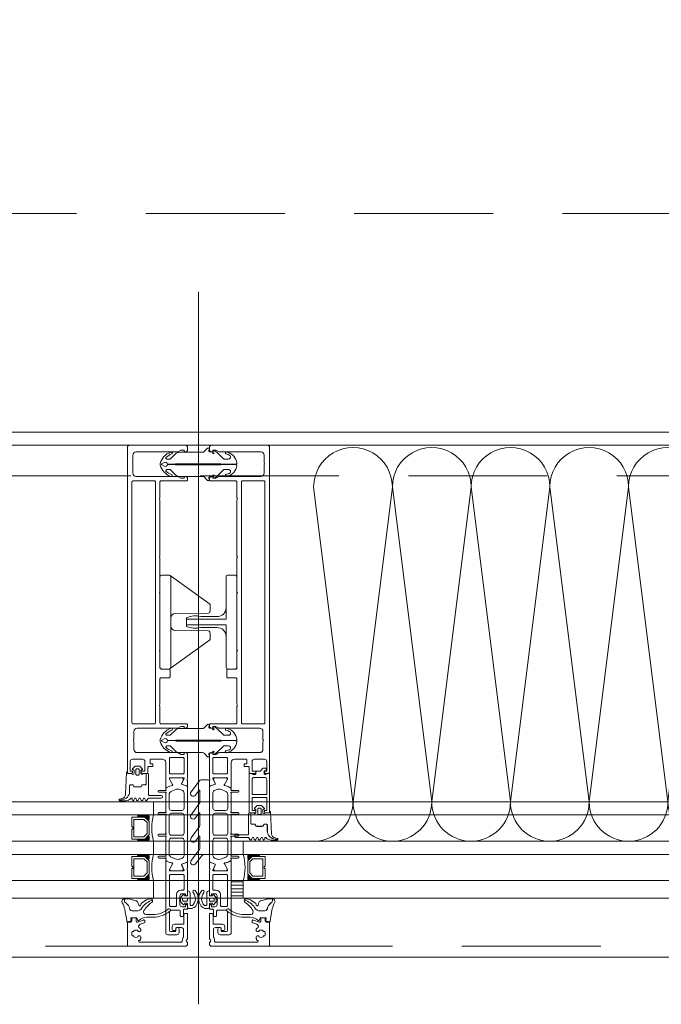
# Model space of a CAD drawing. Header units: millimetres. Extents: x 144573 to 336993, y 74252 to 247042.
# Tile 103 of 256: x 155505 to 155798, y 174594 to 175044. Entities that reach past the tile are written whole.
import ezdxf

# ---------------------------------------------------------------- set-up
doc = ezdxf.new("R2010")
doc.units = ezdxf.units.MM
doc.linetypes.add('ČÁRKOVANÁ', pattern=[19.05, 12.7, -6.35])
doc.layers.add('FASÁDA DETAILNÍ', color=255, linetype='Continuous', lineweight=0)

# ---------------------------------------------------------------- blocks, each defined once
blk = doc.blocks.new('284336')
for points in [[(-0.7, -9.6), (-10, -9.6, 0.414511), (-10.51, -10.11), (-10.51, -15.51, -1), (-11.69, -15.51), (-11.69, -9.6), (-12.69, -8.95, -0.668884), (-12.6, -8.23), (-11.99, -8.01, 0.766384), (-11.99, -7.21), (-12.6, -6.99, -0.76831), (-12.6, -6.23), (-11.99, -6.01, 0.766384), (-11.99, -5.21), (-12.6, -4.99, -0.76831), (-12.6, -4.23), (-11.99, -4.01, 0.766384), (-11.99, -3.21), (-12.6, -2.99, -0.877523), (-12.5, -2.22), (-12.1, -2.22, 0.698129), (-11.83, -1.5, -0.220231), (-12.89, 0.78), (-12.89, 3.45, -0.157143), (-12.82, 3.68), (-12.69, 3.42, -0.067482), (-12.48, 2.53, 0.393136), (-8.66, -1.02), (-6.1, -1.02, -0.414214), (-5.61, -1.51), (-5.61, -2.22, -0.267949), (-5.85, -2.65), (-6.35, -2.93, 0.267949), (-6.61, -3.38), (-6.61, -5.84, 0.267949), (-6.35, -6.29), (-5.85, -6.57, -0.267949), (-5.61, -7), (-5.61, -8.11, 0.414215), (-5.1, -8.62), (-0.41, -8.62), (-0.41, -9.31, -0.414212), (-0.7, -9.6)], [(-0.41, 0), (-0.41, -2, 0.990243), (-0.4, -3.02), (0.9, -3.02, 0.414214), (1.21, -2.71), (1.21, -2.61, -0.668123), (1.71, -2.4), (2.75, -3.45, -0.199004), (2.89, -3.79), (2.89, -5.43, -0.199038), (2.75, -5.77), (1.71, -6.82, -0.668191), (1.21, -6.61), (1.21, -6.51, 0.414214), (0.9, -6.2), (-0.4, -6.2, 0.990269), (-0.41, -7.22), (-0.41, -8.6), (-5.1, -8.6, -0.414215), (-5.59, -8.11), (-5.59, -7, 0.267949), (-5.84, -6.56), (-6.34, -6.27, -0.267949), (-6.59, -5.84), (-6.59, -3.38, -0.267949), (-6.34, -2.95), (-5.84, -2.66, 0.267949), (-5.59, -2.22), (-5.59, -1.51, 0.414214), (-6.1, -1), (-8.66, -1, -0.393156), (-12.46, 2.53, 0.067572), (-12.67, 3.43), (-12.8, 3.7, -0.637545), (-12.12, 3.53), (-11.92, 2.53, 0.344315), (-10.06, 0.91), (0, 0.38, -0.406913), (0.39, 0), (-0.41, 0)], [(1.7, -4.31, 0.414235), (1.2, -3.81), (-0.7, -3.81, 0.414214), (-1.2, -4.31), (-1.2, -4.91, 0.414214), (-0.7, -5.41), (1.2, -5.41, 0.414235), (1.7, -4.91), (1.7, -4.31)]]:
    blk.add_lwpolyline(points, format="xyb", close=True)
blk = doc.blocks.new('nesystémový nástavec 18')
for p, q in [((-17.5, 9.3), (-15.36, 9.3)), ((-15.36, 9.3), (0, 9.3)), ((0, 9.3), (0, 7.8)), ((-18, 6.8), (-18, 8.8)), ((-17, 6.3), (-17.5, 6.3)), ((-11, 8), (-17, 8)), ((-17, 8), (-17, 6.3)), ((-11, 1.3), (-11, 8)), ((-2.8, 8), (-9.7, 8)), ((-9.7, 1.3), (-9.7, 8)), ((-1.8, 2.3), (-1.8, 7)), ((-0.5, 7.3), (-0.5, 6.8)), ((0, 6.3), (0.55, 6.3)), ((0.55, 6.3), (0.95, 5.9)), ((0.95, 5.9), (0.95, 4.8)), ((0.95, 4.8), (0.95, 4.14)), ((-18, 0.5), (-18, 1.8)), ((-17.5, 2.3), (-17, 2.3)), ((-1.8, 0), (-17.5, 0)), ((-17, 2.3), (-17, 1.3)), ((-17, 1.3), (-11, 1.3)), ((-9.7, 1.3), (-2.8, 1.3)), ((0, 0), (-1.8, 0)), ((-0.4, 2.23), (-0.5, 2.04)), ((-0.5, 2.04), (-0.5, 2)), ((1.2, 2.44), (0, 2.44)), ((0, 1.5), (0, 0)), ((0.95, 4.14), (1.2, 4.14)), ((1.2, 1.85), (1.2, 2.44)), ((1.4, 3.94), (1.4, 3.84)), ((1.6, 3.64), (1.6, 3.64)), ((1.8, 1.37), (1.7, 1.35)), ((2.25, 1.63), (1.8, 1.37)), ((2.4, 2.84), (2.4, 1.89))]:
    blk.add_line(p, q)
for centre, radius, start, end in [((-17.5, 8.8), 0.5, 90, 180), ((-15.36, 9.8), 0.5, 270, 270.084), ((-17.5, 6.8), 0.5, 180.0012, 269.9988), ((-2.8, 7), 1, 0, 90), ((0, 7.3), 0.5, 89.9955, 180.0071), ((0, 6.8), 0.5, 179.9949, 270.006), ((0.75, 4.8), 0.2, 359.9656, 0.0344), ((-17.5, 1.8), 0.5, 89.999, 180.0002), ((-17.5, 0.5), 0.5, 180, 270), ((-2.8, 2.3), 1, 270, 0), ((0, 2), 0.5, 179.9716, 270.0327), ((0, 1.94), 0.5, 89.9975, 144.0007), ((1.2, 3.94), 0.2, 359.9707, 90.0249), ((1.7, 1.85), 0.5, 179.9991, 270), ((1.6, 3.84), 0.2, 179.9737, 270.035), ((1.6, 2.84), 0.8, 0.0065, 89.9919), ((2.1, 1.89), 0.3, 299.9815, 0.0183)]:
    blk.add_arc(centre, radius, start, end)
blk = doc.blocks.new('433270')
blk.add_lwpolyline([(1, 0, 0.414364), (0, -1), (0, -1.4, 0.255924), (0.23, -1.83, -0.547723), (0.23, -3.17, 0.255924), (0, -3.6), (0, -14.6, 0.414214), (0.3, -14.9), (1.2, -14.9, 0.414214), (1.7, -14.4), (1.7, -10.3, -0.414214), (2, -10), (6, -10, 0.414248), (7, -9), (7, -7.7, 0.414179), (6.5, -7.2), (5.7, -7.2, 0.414232), (5.4, -7.5), (5.4, -8.2, -0.414198), (5.1, -8.5), (2.8, -8.5, -0.414204), (1.8, -7.5), (1.8, -4.49, -0.147432), (1.97, -3.94, 0.147461), (2.4, -2.5), (2.4, -2.3, -0.414214), (2.9, -1.8), (21.87, -1.8, -0.668178), (22.22, -2.65), (22.16, -2.72, 1), (21.59, -3.29), (21.52, -3.35, 0.198912), (21.38, -3.71), (21.38, -4.05, 0.414214), (22.08, -4.75), (22.38, -4.75, 0.576988), (22.64, -4.3, -0.311246), (24.56, -4.3, 0.576988), (24.82, -4.75), (25.3, -4.75, -0.260065), (25.3, -6.65), (24.82, -6.65, 0.576988), (24.56, -7.1, -0.311246), (22.64, -7.1, 0.576988), (22.38, -6.65), (22.08, -6.65, 0.414214), (21.38, -7.35), (21.38, -7.61, 0.267949), (21.63, -8.04), (21.89, -8.2, -0.637047), (21.73, -10), (19.83, -10.7, 0.315299), (19.5, -11.17), (19.5, -11.49, 0.520567), (20.17, -11.96), (22.83, -10.99, -0.520567), (23.5, -11.46), (23.5, -12.5, 0.414062), (24, -13), (25, -13, 0.414186), (25.5, -12.5), (25.5, -11.5, -0.414182), (26, -11), (27, -11, 0.414214), (27.5, -10.5), (27.5, -0.5, 0.414214), (27, 0), (1, 0)], format="xyb", close=True)
blk = doc.blocks.new('284325')
for points in [[(0.84, -5.23, -0.560316), (0.94, -4.73), (1.94, -4.36, 0.3153), (2.14, -4.08), (2.14, -1.89, 0.451558), (1.8, -1.59), (0.9, -1.7, -0.399586), (0.57, -1.46), (0.3, -0.07, -0.415977), (0.53, 0.29, 0.024107), (6.15, 1.24, 0.076636), (8.99, 2.34, -0.577615), (10.79, 1.3), (10.02, 1.37, 0.283171), (9.08, 0.9, -0.168429), (7.07, -0.74), (5.9, -1.16, 0.315302), (5.24, -2.1), (5.24, -4.21, 0.269719), (6.76, -6.82, -0.194797), (10.18, -11.53, -0.342663), (9.17, -11.17, 0.119207), (5.43, -7.59, 0.578571), (3.63, -8.62), (3.63, -11.77, 0.176415), (6.16, -18.72, -1), (5.24, -19.49, -0.176415), (2.43, -11.77), (2.43, -8.89, 0.208286), (0.84, -5.23)], [(8.95, -6.65), (10.32, -8.78, -0.134555), (10.79, -10.63, -0.339795), (10.19, -11.53, 0.194788), (6.76, -6.81, -0.269736), (5.25, -4.21), (5.25, -2.1, -0.315302), (5.9, -1.17), (7.07, -0.74, 0.168429), (9.09, 0.89, -0.283167), (10.01, 1.36), (10.79, 1.29), (10.79, -0.74, -0.070852), (10.71, -1.3), (9.95, -3.93, -0.241839), (9.08, -4.83), (7.93, -5.22, 0.836024), (8.08, -6.19), (8.11, -6.19, -0.255349), (8.95, -6.65)]]:
    blk.add_lwpolyline(points, format="xyb", close=True)
blk = doc.blocks.new('*U1335')
for points in [[(0, 0, 0.414243), (0.1, 0.1), (0, 0.9, -1.0001), (0.2, 0.9), (0.1, 0.1, 0.414228), (0.2, 0, 0.414228)], [(0.2, 0, 0.414243), (0.3, 0.1), (0.2, 0.9, -1.0001), (0.4, 0.9), (0.3, 0.1, 0.414228), (0.4, 0, 0.414228)], [(0.4, 0, 0.414243), (0.5, 0.1), (0.4, 0.9, -1.0001), (0.6, 0.9), (0.5, 0.1, 0.414228), (0.6, 0, 0.414228)], [(0.6, 0, 0.414243), (0.7, 0.1), (0.6, 0.9, -1.0001), (0.8, 0.9), (0.7, 0.1, 0.414228), (0.8, 0, 0.414228)], [(0.8, 0, 0.414243), (0.9, 0.1), (0.8, 0.9, -1.0001), (1, 0.9), (0.9, 0.1, 0.414228), (1, 0, 0.414228)], [(1, 0, 0.414243), (1.1, 0.1), (1, 0.9, -1.0001), (1.2, 0.9), (1.1, 0.1, 0.414228), (1.2, 0, 0.414228)], [(1.2, 0, 0.414243), (1.3, 0.1), (1.2, 0.9, -1.0001), (1.4, 0.9), (1.3, 0.1, 0.414228), (1.4, 0, 0.414228)], [(1.4, 0, 0.414243), (1.5, 0.1), (1.4, 0.9, -1.0001), (1.6, 0.9), (1.5, 0.1, 0.414228), (1.6, 0, 0.414228)], [(1.6, 0, 0.414243), (1.7, 0.1), (1.6, 0.9, -1.0001), (1.8, 0.9), (1.7, 0.1, 0.414228), (1.8, 0, 0.414228)], [(1.8, 0, 0.414243), (1.9, 0.1), (1.8001, 0.9, -1.0001), (2, 0.9), (1.9001, 0.1, 0.414228), (2, 0, 0.414228)]]:
    blk.add_lwpolyline(points, format="xyb")
blk = doc.blocks.new('244748_a')
blk.add_lwpolyline([(8.32, -1.69, 0.082248), (6.34, -0.9, -1.09695), (6.94, -0.1, -0.315353), (11.26, -5.15, -0.480529), (10.87, -5.64), (4.27, -5.64), (4.08, -5.45), (-16.53, -5.45), (-16.72, -5.64), (-20.43, -5.64, 0.574019), (-21.93, -4.78), (-22.99, -5.4, 0.524827), (-22.99, -5.9), (-21.93, -6.52, 0.574021), (-20.43, -5.66), (-16.72, -5.66), (-16.53, -5.85), (4.08, -5.85), (4.27, -5.66), (10.87, -5.66, -0.480529), (11.26, -6.15, -0.326229), (6.88, -11.09, -1.09695), (6.28, -10.3, 0.081457), (8.32, -9.61, 0.599203), (7.48, -8.05), (5.52, -8.05, 0.198965), (5.17, -8.2), (2.22, -11.15), (0.93, -12.01, -0.738038), (0.51, -11.62), (0.87, -11, 1), (0.35, -10.7), (0, -11.3), (-0.98, -11.3, 0.619205), (-1.45, -12.06), (-1.28, -12.43, -0.808139), (-2.04, -13.04), (-3.63, -11.44, 0.198906), (-4.34, -11.15), (-14.99, -11.15, -0.198936), (-16.76, -10.42), (-18.98, -8.2, 0.198942), (-19.33, -8.05), (-20.67, -8.05, 0.500217), (-21.09, -8.73, 0.122037), (-18.5, -10.27, -1.093735), (-19.1, -11.07, -0.240768), (-23.7, -6.07, -0.106226), (-23.7, -5.23, -0.256232), (-19, -0.13, -1.093735), (-18.4, -0.92, 0.116856), (-21.09, -2.57, 0.500217), (-20.67, -3.25), (-19.33, -3.25, 0.198942), (-18.98, -3.1), (-16.75, -0.88, -0.198936), (-14.99, -0.15), (-4.34, -0.15, 0.198907), (-3.63, 0.14), (-2.04, 1.74, -0.808139), (-1.28, 1.13), (-1.45, 0.76, 0.619205), (-0.98, 0), (0, 0), (0.35, -0.6, 1), (0.87, -0.3), (0.51, 0.32, -0.738038), (0.93, 0.71), (2.22, -0.15), (5.17, -3.1, 0.198965), (5.52, -3.25), (7.48, -3.25, 0.599203)], format="xyb", close=True)
blk = doc.blocks.new('236134_0100_s_v')
for points in [[(22.8, -23), (22.8, -5), (42, -5, 0.414214), (43, -4), (43, -1, 0.414214), (42, 0), (1, 0, 0.414214), (0, -1), (0, -4, 0.414214), (1, -5), (20.2, -5), (20.2, -23)], [(15, -5, -0.414214), (19, -9), (19, -16.57, 0.165764), (19.53, -23), (23.47, -23, 0.165764), (24, -16.57), (24, -9, -0.414214), (28, -5)]]:
    blk.add_lwpolyline(points, format="xyb")
blk = doc.blocks.new('236134_0200_s_v')
for points in [[(19.58, 5, -0.41166), (17.58, 6.98), (17.45, 22.25, 0.344217), (17.07, 22.73), (16, 23), (14, 23, 0.240828), (13.19, 22.59), (0.19, 4.59)], [(23.42, 5, 0.41166), (25.42, 6.98), (25.55, 22.25, -0.344217), (25.93, 22.73), (27, 23), (29, 23, -0.240828), (29.81, 22.59), (42.81, 4.59)]]:
    blk.add_lwpolyline(points, format="xyb")
blk.add_lwpolyline([(42, 5), (1, 5, 0.414214), (0, 4), (0, 1, 0.414214), (1, 0), (42, 0, 0.414214), (43, 1), (43, 4, 0.414214)], format="xyb", close=True)
blk = doc.blocks.new('288126')
for points in [[(-16.5, 0), (16.5, 0)], [(-21.36, -6.34), (-17.8, -3.69)], [(-14.71, -4.5), (-19.87, -8.34)], [(-17, -2.08), (-17, -0.5)], [(-8.83, -4.3), (-14.11, -4.3)], [(-4.31, -4.5), (-9.47, -8.34)], [(1.81, -4.3), (-3.71, -4.3)], [(6.33, -4.5), (1.14, -8.37)], [(12.21, -4.3), (6.93, -4.3)], [(17, -0.5), (17, -3.8)], [(-10.96, -6.34), (-8.71, -4.66)], [(-0.35, -6.36), (1.93, -4.66)], [(10.05, -6.36), (12.33, -4.66)], [(16.6, -4.6), (11.54, -8.37)]]:
    blk.add_lwpolyline(points)
for centre, radius, start, end in [((16.5, -0.5), 0.5, 0, 90), ((-16.5, -0.5), 0.5, 90, 180), ((16, -3.8), 1, 306.7059, 0), ((-20.61, -7.34), 1.25, 126.7059, 306.7059), ((-10.21, -7.34), 1.25, 126.7059, 306.7059), ((0.4, -7.37), 1.25, 126.7059, 306.7059), ((10.8, -7.37), 1.25, 126.7059, 306.7059)]:
    blk.add_arc(centre, radius, start, end)
at = {"extrusion": (0, 0, -1)}
for centre, radius, start, end in [((19, -2.08), 2, 180, 233.2941), ((14.11, -5.3), 1, 53.2941, 90), ((8.83, -4.5), 0.2, 90, 233.2941), ((3.71, -5.3), 1, 53.2941, 90), ((-1.81, -4.5), 0.2, 90, 233.2941), ((-6.93, -5.3), 1, 53.2941, 90), ((-12.21, -4.5), 0.2, 90, 233.2941)]:
    blk.add_arc(centre, radius, start, end, dxfattribs=at)
blk = doc.blocks.new('246426')
for points in [[(-1.84, 0.64), (-2.86, -0.38, 0.198926), (-3.15, -1.09), (-3.15, -2.31, 0.198926), (-2.86, -3.02), (-1.84, -4.04, 0.637051), (-1.5, -3.92), (-1.45, -3.4), (-0.3, -3.4, -0.41484), (0, -3.7), (0, -5.19, 0.414232), (0.5, -5.69), (2.14, -5.69, 0.071862), (2.2, -5.68, 0.157876), (3.73, -4.64, 0.360336), (3.48, 2.39, 0.964062), (2.54, 1.48, -0.403385), (2.25, -4.34, -0.190964), (2.11, -4.39), (1.7, -4.39, -0.414214), (1.2, -3.89), (1.2, 1.31, 0.414201), (0.2, 2.31), (0, 2.31), (0, 0.3, -0.414214), (-0.3, 0), (-1.45, 0), (-1.5, 0.52, 0.637051), (-1.84, 0.64)], [(-2.25, -1.4, -0.414214), (-1.85, -1), (-0.4, -1, -0.414214), (0, -1.4), (0, -2, -0.414214), (-0.4, -2.4), (-1.85, -2.4, -0.414214), (-2.25, -2), (-2.25, -1.4)]]:
    blk.add_lwpolyline(points, format="xyb", close=True)

msp = doc.modelspace()

# ---------------------------------------------------------------- hatches: boundary and pattern name
at = {"layer": 'FASÁDA DETAILNÍ'}
h = msp.add_hatch(dxfattribs=at)
h.set_pattern_fill('ANSI31', color=256, scale=0.5, angle=495)
h.set_pattern_definition([(180, (145287.0589, 130529.9017), (-7e-16, -1.5875), [])])
h.paths.add_polyline_path([(155601.48, 174650.259), (155606.98, 174650.259), (155606.98, 174642.259), (155601.48, 174642.259)])

# ---------------------------------------------------------------- linework, layer by layer
for p, q in [((155586.48, 174919.383), (155586.48, 174593.691)), ((156604.98, 174849.259), (153967.98, 174849.259)), ((158151.479, 174686.259), (152900.48, 174686.259)), ((155553.98, 174686.259), (154983.48, 174686.259)), ((155565.98, 174680.259), (155565.98, 174686.259)), ((152900.48, 174680.259), (158164.518, 174680.259)), ((154983.48, 174680.259), (155553.98, 174680.259)), ((158164.518, 174668.259), (152900.48, 174668.259)), ((157106.98, 174668.259), (154983.48, 174668.259)), ((155565.98, 174662.259), (155565.98, 174668.259)), ((156015.98, 174668.259), (155606.98, 174668.259)), ((155606.98, 174668.259), (155606.98, 174662.259)), ((152900.48, 174662.259), (158164.518, 174662.259)), ((154983.48, 174662.259), (157106.98, 174662.259)), ((155606.98, 174662.259), (156015.98, 174662.259)), ((158164.518, 174650.259), (152900.48, 174650.259)), ((157106.98, 174650.259), (154983.48, 174650.259)), ((155565.98, 174642.259), (155565.98, 174650.259)), ((156015.98, 174650.259), (155606.98, 174650.259)), ((155606.98, 174650.259), (155606.98, 174642.259)), ((152900.48, 174642.259), (158151.48, 174642.259)), ((154983.48, 174642.259), (157106.98, 174642.259)), ((155606.98, 174642.259), (156015.98, 174642.259))]:
    msp.add_line(p, q, dxfattribs=at)
for points in [[(173301.48, 174615.259), (146721.48, 174615.259), (146721.48, 198295.259), (173301.48, 198295.259)], [(173061.48, 174855.259), (146961.48, 174855.259), (146961.48, 198055.259), (173061.48, 198055.259)], [(155555.98, 174679.259), (155561.98, 174679.259), (155563.98, 174677.259), (155563.98, 174671.259), (155561.98, 174669.259), (155555.98, 174669.259), (155555.98, 174673.759), (155556.48, 174673.759), (155556.48, 174674.759), (155555.98, 174674.759)], [(155556.98, 174670.259), (155556.98, 174678.259), (155561.566, 174678.259), (155562.98, 174676.844), (155562.98, 174671.811), (155561.566, 174670.259)], [(155555.98, 174661.259), (155561.98, 174661.259), (155563.98, 174659.259), (155563.98, 174653.259), (155561.98, 174651.259), (155555.98, 174651.259), (155555.98, 174655.759), (155556.48, 174655.759), (155556.48, 174656.759), (155555.98, 174656.759)], [(155556.98, 174652.259), (155556.98, 174660.259), (155561.566, 174660.259), (155562.98, 174658.844), (155562.98, 174653.811), (155561.566, 174652.259)], [(155616.98, 174661.259), (155610.98, 174661.259), (155608.98, 174659.259), (155608.98, 174653.259), (155610.98, 174651.259), (155616.98, 174651.259), (155616.98, 174655.759), (155616.48, 174655.759), (155616.48, 174656.759), (155616.98, 174656.759)], [(155615.98, 174652.259), (155615.98, 174660.259), (155611.394, 174660.259), (155609.98, 174658.844), (155609.98, 174653.811), (155611.394, 174652.259)], [(155601.48, 174642.259), (155606.98, 174642.259), (155606.98, 174650.259), (155601.48, 174650.259)]]:
    msp.add_lwpolyline(points, close=True, dxfattribs=at)
at = {"layer": 'FASÁDA DETAILNÍ', "linetype": 'ČÁRKOVANÁ', "ltscale": 5}
for points in [[(173296.48, 174620.259), (146726.48, 174620.259), (146726.48, 198290.259), (173296.48, 198290.259)], [(173081.48, 174835.259), (146941.48, 174835.259), (146941.48, 198075.259), (173081.48, 198075.259)], [(172961.48, 174955.259), (147061.48, 174955.259), (147061.48, 197955.259), (172961.48, 197955.259)]]:
    msp.add_lwpolyline(points, close=True, dxfattribs=at)
at = {"layer": 'FASÁDA DETAILNÍ'}
for points in [[(155553.98, 174848.259), (155553.98, 174699.759, 0.4142136), (155554.48, 174699.259), (155555.78, 174699.259, 0.4142197), (155556.28, 174699.759), (155556.28, 174700.259), (155555.28, 174700.259), (155555.28, 174704.759, -0.4142136), (155556.28, 174705.759), (155560.98, 174705.759, -0.4142136), (155561.98, 174704.759), (155561.98, 174700.259), (155560.28, 174700.259), (155560.28, 174699.759, 0.4142012), (155560.78, 174699.259), (155562.78, 174699.259, 0.4142136), (155563.28, 174699.759), (155563.28, 174701.902, -0.4142136), (155563.78, 174702.402), (155565.58, 174702.402), (155565.58, 174703.653), (155564.38, 174703.653), (155564.38, 174705.459, -0.4142136), (155564.68, 174705.759), (155569.979, 174705.759, -0.4141667), (155571.479, 174704.259), (155571.48, 174697.261), (155571.48, 174693.161, 0.5773503), (155572.08, 174692.814), (155572.943, 174693.313), (155574.435, 174693.741, 0.4887011), (155574.612, 174694.18), (155573.18, 174696.645), (155573.18, 174697.066, -0.4325656), (155573.38, 174697.261), (155579.685, 174697.261, -0.5483974), (155579.87, 174696.979), (155578.802, 174694.596, 0.4253361), (155578.91, 174694.328), (155580.933, 174693.512, 0.5315629), (155581.482, 174693.883), (155581.482, 174695.947, 0.2313061), (155581.367, 174696.184, -0.3061853), (155581.263, 174696.503), (155581.48, 174697.261), (155581.48, 174707.764, 0.4142136), (155580.48, 174708.764), (155579.98, 174708.764), (155579.98, 174707.964), (155578.48, 174707.964), (155577.336, 174708.625, 0.1316504), (155576.836, 174708.759), (155558.472, 174708.759, -0.4142136), (155556.972, 174710.259), (155556.972, 174713.759, -0.3999851), (155556.972, 174714.759), (155556.972, 174718.459, -0.4142136), (155558.472, 174719.959), (155576.836, 174719.959, 0.1316504), (155577.336, 174720.093), (155578.48, 174720.753), (155579.98, 174720.753), (155579.98, 174719.953), (155580.48, 174719.953, 0.4142136), (155581.48, 174720.953), (155581.48, 174721.459, 0.4142136), (155580.98, 174721.959), (155569.38, 174721.959, -0.4142136), (155568.88, 174722.459), (155568.88, 174729.859, -0.3999851), (155568.88, 174730.859), (155568.88, 174742.459, -0.4142136), (155569.38, 174742.959), (155572.98, 174742.959, 0.4142136), (155573.48, 174743.459), (155573.48, 174746.459, 0.4142136), (155572.98, 174746.959), (155569.38, 174746.959, -0.4142136), (155568.88, 174747.459), (155568.88, 174754.759, -0.38324), (155568.88, 174755.759), (155568.88, 174781.259, -0.38324), (155568.88, 174782.259), (155568.88, 174797.759, -0.38324), (155568.88, 174798.759), (155568.88, 174824.259, -0.38324), (155568.88, 174825.259), (155568.88, 174832.559, -0.4142136), (155569.38, 174833.059), (155580.98, 174833.059, 0.4142136), (155581.48, 174833.559), (155581.48, 174834.059, 0.4142136), (155580.48, 174835.059), (155579.98, 174835.059), (155579.98, 174834.259), (155578.48, 174834.259), (155577.326, 174834.925, 0.1169365), (155576.826, 174835.059), (155557.972, 174835.059, -0.4142315), (155556.472, 174836.559), (155556.472, 174840.269, -0.3999851), (155556.472, 174841.269), (155556.472, 174844.759, -0.4142315), (155557.972, 174846.259), (155576.826, 174846.259, 0.1169365), (155577.326, 174846.393), (155578.48, 174847.059), (155579.98, 174847.059), (155579.98, 174846.259), (155580.48, 174846.259, 0.4142136), (155581.48, 174847.259), (155581.48, 174848.259, 0.4142136), (155580.48, 174849.259), (155554.98, 174849.259, 0.4142135), (155553.98, 174848.259)], [(155618.98, 174848.259), (155618.98, 174699.759, -0.4142136), (155618.48, 174699.259), (155617.18, 174699.259, -0.4142197), (155616.68, 174699.759), (155616.68, 174700.259), (155617.68, 174700.259), (155617.68, 174704.759, 0.4142136), (155616.68, 174705.759), (155611.98, 174705.759, 0.4142136), (155610.98, 174704.759), (155610.98, 174700.259), (155612.68, 174700.259), (155612.68, 174699.759, -0.4142012), (155612.18, 174699.259), (155610.18, 174699.259, -0.4142136), (155609.68, 174699.759), (155609.68, 174701.902, 0.4142136), (155609.18, 174702.402), (155607.38, 174702.402), (155607.38, 174703.653), (155608.58, 174703.653), (155608.58, 174705.459, 0.4142136), (155608.28, 174705.759), (155602.981, 174705.759, 0.4141667), (155601.481, 174704.259), (155601.48, 174697.261), (155601.48, 174693.161, -0.5773503), (155600.88, 174692.814), (155600.017, 174693.313), (155598.525, 174693.741, -0.4887011), (155598.348, 174694.18), (155599.78, 174696.645), (155599.78, 174697.066, 0.4325656), (155599.58, 174697.261), (155593.275, 174697.261, 0.5483974), (155593.09, 174696.979), (155594.158, 174694.596, -0.4253361), (155594.05, 174694.328), (155592.027, 174693.512, -0.5315629), (155591.478, 174693.883), (155591.478, 174695.947, -0.2313061), (155591.593, 174696.184, 0.3061853), (155591.697, 174696.503), (155591.48, 174697.261), (155591.48, 174707.764, -0.4142136), (155592.48, 174708.764), (155592.98, 174708.764), (155592.98, 174707.964), (155594.48, 174707.964), (155595.624, 174708.625, -0.1316504), (155596.124, 174708.759), (155614.488, 174708.759, 0.4142136), (155615.988, 174710.259), (155615.988, 174713.759, 0.3999851), (155615.988, 174714.759), (155615.988, 174718.459, 0.4142136), (155614.488, 174719.959), (155596.124, 174719.959, -0.1316504), (155595.624, 174720.093), (155594.48, 174720.753), (155592.98, 174720.753), (155592.98, 174719.953), (155592.48, 174719.953, -0.4142136), (155591.48, 174720.953), (155591.48, 174721.459, -0.4142136), (155591.98, 174721.959), (155603.58, 174721.959, 0.4142136), (155604.08, 174722.459), (155604.08, 174729.859, 0.3999851), (155604.08, 174730.859), (155604.08, 174742.459, 0.4142136), (155603.58, 174742.959), (155599.98, 174742.959, -0.4142136), (155599.48, 174743.459), (155599.48, 174746.459, -0.4142136), (155599.98, 174746.959), (155603.58, 174746.959, 0.4142136), (155604.08, 174747.459), (155604.08, 174754.759, 0.38324), (155604.08, 174755.759), (155604.08, 174781.259, 0.38324), (155604.08, 174782.259), (155604.08, 174797.759, 0.38324), (155604.08, 174798.759), (155604.08, 174824.259, 0.38324), (155604.08, 174825.259), (155604.08, 174832.559, 0.4142136), (155603.58, 174833.059), (155591.98, 174833.059, -0.4142136), (155591.48, 174833.559), (155591.48, 174834.059, -0.4142136), (155592.48, 174835.059), (155592.98, 174835.059), (155592.98, 174834.259), (155594.48, 174834.259), (155595.634, 174834.925, -0.1169365), (155596.134, 174835.059), (155614.988, 174835.059, 0.4142315), (155616.488, 174836.559), (155616.488, 174840.269, 0.3999851), (155616.488, 174841.269), (155616.488, 174844.759, 0.4142315), (155614.988, 174846.259), (155596.134, 174846.259, -0.1169365), (155595.634, 174846.393), (155594.48, 174847.059), (155592.98, 174847.059), (155592.98, 174846.259), (155592.48, 174846.259, -0.4142136), (155591.48, 174847.259), (155591.48, 174848.259, -0.4142136), (155592.48, 174849.259), (155617.98, 174849.259, -0.4142135), (155618.98, 174848.259)], [(155556.08, 174722.459), (155556.08, 174832.559, -0.4142136), (155556.58, 174833.059), (155566.28, 174833.059, -0.4142136), (155566.78, 174832.559), (155566.78, 174722.459, -0.4142136), (155566.28, 174721.959), (155556.58, 174721.959, -0.4142136), (155556.08, 174722.459)], [(155616.88, 174722.459), (155616.88, 174832.559, 0.4142136), (155616.38, 174833.059), (155606.68, 174833.059, 0.4142136), (155606.18, 174832.559), (155606.18, 174722.459, 0.4142136), (155606.68, 174721.959), (155616.38, 174721.959, 0.4142136), (155616.88, 174722.459)], [(155579.38, 174706.559, -0.4142136), (155579.88, 174706.059), (155579.88, 174699.559, -0.4142136), (155579.38, 174699.059), (155573.68, 174699.059, -0.4142136), (155573.18, 174699.559), (155573.18, 174706.059, -0.4142136), (155573.68, 174706.559), (155579.38, 174706.559)], [(155593.58, 174706.559, 0.4142136), (155593.08, 174706.059), (155593.08, 174699.559, 0.4142136), (155593.58, 174699.059), (155599.28, 174699.059, 0.4142136), (155599.78, 174699.559), (155599.78, 174706.059, 0.4142136), (155599.28, 174706.559), (155593.58, 174706.559)], [(155581.48, 174692.92), (155581.481, 174681.009), (155581.48, 174659.098, -0.3058367), (155581.167, 174658.634), (155578.88, 174657.711, 0.4253361), (155578.772, 174657.444), (155579.489, 174655.825, -0.5437525), (155578.804, 174654.769), (155573.9, 174654.769, -0.5781822), (155573.381, 174655.67), (155574.642, 174657.862, 0.4885049), (155574.466, 174658.301), (155572.951, 174658.735), (155571.63, 174659.498, -0.2824777), (155571.481, 174659.774), (155571.481, 174660.219, 1.4470094), (155571.349, 174660.569), (155568.381, 174660.569, -1), (155568.381, 174661.369), (155571.349, 174661.369, 1.4470094), (155571.481, 174661.719), (155571.481, 174670.259, 1.4470094), (155571.349, 174670.609), (155568.381, 174670.609, -1), (155568.381, 174671.409), (155571.349, 174671.409, 1.4470094), (155571.481, 174671.759), (155571.481, 174680.259, 1.4470094), (155571.349, 174680.609), (155568.381, 174680.609, -1), (155568.381, 174681.409), (155571.349, 174681.409, 1.4470094), (155571.481, 174681.759), (155571.481, 174690.299, 1.4470094), (155571.349, 174690.649), (155568.381, 174690.649, -1), (155568.381, 174691.449), (155571.349, 174691.449, 1.4470094), (155571.481, 174691.799), (155571.481, 174692.244, -0.2824777), (155571.63, 174692.52), (155572.951, 174693.282), (155574.466, 174693.717, 0.4885049), (155574.642, 174694.156), (155573.381, 174696.347, -0.5781822), (155573.9, 174697.249), (155578.804, 174697.249, -0.5437525), (155579.489, 174696.192), (155578.772, 174694.574, 0.4253361), (155578.88, 174694.306), (155581.167, 174693.383, -0.3058367), (155581.48, 174692.92)], [(155591.48, 174692.92), (155591.479, 174681.009), (155591.48, 174659.098, 0.3058367), (155591.793, 174658.634), (155594.08, 174657.711, -0.4253361), (155594.188, 174657.444), (155593.471, 174655.825, 0.5437525), (155594.156, 174654.769), (155599.06, 174654.769, 0.5781822), (155599.579, 174655.67), (155598.318, 174657.862, -0.4885049), (155598.494, 174658.301), (155600.009, 174658.735), (155601.33, 174659.498, 0.2824777), (155601.479, 174659.774), (155601.479, 174660.219, -1.4470094), (155601.611, 174660.569), (155604.579, 174660.569, 1), (155604.579, 174661.369), (155601.611, 174661.369, -1.4470094), (155601.479, 174661.719), (155601.479, 174670.259, -1.4470094), (155601.611, 174670.609), (155604.579, 174670.609, 1), (155604.579, 174671.409), (155601.611, 174671.409, -1.4470094), (155601.479, 174671.759), (155601.479, 174680.259, -1.4470094), (155601.611, 174680.609), (155604.579, 174680.609, 1), (155604.579, 174681.409), (155601.611, 174681.409, -1.4470094), (155601.479, 174681.759), (155601.479, 174690.299, -1.4470094), (155601.611, 174690.649), (155604.579, 174690.649, 1), (155604.579, 174691.449), (155601.611, 174691.449, -1.4470094), (155601.479, 174691.799), (155601.479, 174692.244, 0.2824777), (155601.33, 174692.52), (155600.009, 174693.282), (155598.494, 174693.717, -0.4885049), (155598.318, 174694.156), (155599.579, 174696.347, 0.5781822), (155599.06, 174697.249), (155594.156, 174697.249, 0.5437525), (155593.471, 174696.192), (155594.188, 174694.574, -0.4253361), (155594.08, 174694.306), (155591.793, 174693.383, 0.3058367), (155591.48, 174692.92)], [(155579.881, 174683.309), (155579.881, 174690.209, 0.3249157), (155578.845, 174691.636), (155577.994, 174691.912, 0.1764286), (155575.943, 174691.84), (155574.018, 174691.061, 0.305619), (155573.081, 174689.671), (155573.081, 174683.309, 0.4142178), (155574.081, 174682.309), (155578.881, 174682.309, 0.4142178), (155579.881, 174683.309)], [(155593.079, 174683.309), (155593.079, 174690.209, -0.3249157), (155594.116, 174691.636), (155594.966, 174691.912, -0.1764286), (155597.018, 174691.84), (155598.942, 174691.061, -0.305619), (155599.879, 174689.671), (155599.879, 174683.309, -0.4142178), (155598.879, 174682.309), (155594.079, 174682.309, -0.4142178), (155593.079, 174683.309)], [(155579.881, 174672.009), (155579.881, 174680.009, 0.4142136), (155578.881, 174681.009), (155574.081, 174681.009, 0.4142136), (155573.081, 174680.009), (155573.081, 174672.009, 0.4142136), (155574.081, 174671.009), (155578.881, 174671.009, 0.4142136), (155579.881, 174672.009)], [(155593.079, 174672.009), (155593.079, 174680.009, -0.4142136), (155594.079, 174681.009), (155598.879, 174681.009, -0.4142136), (155599.879, 174680.009), (155599.879, 174672.009, -0.4142136), (155598.879, 174671.009), (155594.079, 174671.009, -0.4142136), (155593.079, 174672.009)], [(155579.881, 174661.808), (155579.881, 174668.709, 0.4142178), (155578.881, 174669.709), (155574.081, 174669.709, 0.4142178), (155573.081, 174668.709), (155573.081, 174662.346, 0.305619), (155574.018, 174660.956), (155575.943, 174660.178, 0.1764286), (155577.994, 174660.106), (155578.845, 174660.382, 0.3249157), (155579.881, 174661.808)], [(155593.079, 174661.808), (155593.079, 174668.709, -0.4142178), (155594.079, 174669.709), (155598.879, 174669.709, -0.4142178), (155599.879, 174668.709), (155599.879, 174662.346, -0.305619), (155598.942, 174660.956), (155597.018, 174660.178, -0.1764286), (155594.966, 174660.106), (155594.116, 174660.382, -0.3249157), (155593.079, 174661.808)], [(155581.48, 174654.759), (155581.48, 174643.759, -0.4144257), (155580.98, 174643.259), (155580.487, 174643.259), (155580.487, 174644.259), (155578.987, 174644.259, 0.4142136), (155577.987, 174643.259), (155577.987, 174641.759, 0.3999851), (155577.987, 174640.759), (155577.987, 174639.259, 0.4142136), (155578.987, 174638.259), (155580.48, 174638.259), (155580.48, 174639.259), (155580.98, 174639.259, -0.4144559), (155581.48, 174638.758), (155581.479, 174637.458, -0.4139712), (155581.179, 174637.159), (155579.98, 174637.159, 0.4142136), (155579.68, 174636.859), (155579.68, 174633.859), (155578.68, 174633.859, -0.4142136), (155578.18, 174634.359), (155578.18, 174636.259, 0.4142136), (155577.68, 174636.759), (155574.18, 174636.759, 0.4142056), (155573.18, 174635.759), (155573.18, 174627.459, 0.4142063), (155573.68, 174626.959), (155575.58, 174626.959, 0.414219), (155576.08, 174627.459), (155576.08, 174628.259, -0.4142136), (155576.58, 174628.759), (155577.08, 174628.759, -0.4142136), (155577.58, 174628.259), (155577.58, 174626.459, -0.4142136), (155576.58, 174625.459), (155572.48, 174625.459, -0.4142136), (155571.48, 174626.459), (155571.48, 174654.759), (155571.48, 174658.859, -0.5773503), (155572.08, 174659.205), (155572.943, 174658.707), (155574.435, 174658.279, -0.4887011), (155574.612, 174657.84), (155573.18, 174655.374), (155573.18, 174654.954, 0.4325656), (155573.38, 174654.759), (155579.685, 174654.759, 0.5483974), (155579.87, 174655.04), (155578.802, 174657.424, -0.4253361), (155578.91, 174657.691), (155580.933, 174658.508, -0.5315625), (155581.482, 174658.137), (155581.482, 174656.073, -0.2313061), (155581.367, 174655.836, 0.3061853), (155581.263, 174655.517), (155581.48, 174654.759)], [(155591.48, 174654.759), (155591.48, 174643.759, 0.4144257), (155591.98, 174643.259), (155592.473, 174643.259), (155592.473, 174644.259), (155593.973, 174644.259, -0.4142136), (155594.973, 174643.259), (155594.973, 174641.759, -0.3999851), (155594.973, 174640.759), (155594.973, 174639.259, -0.4142136), (155593.973, 174638.259), (155592.48, 174638.259), (155592.48, 174639.259), (155591.98, 174639.259, 0.4144559), (155591.48, 174638.758), (155591.481, 174637.458, 0.4139712), (155591.781, 174637.159), (155592.98, 174637.159, -0.4142136), (155593.28, 174636.859), (155593.28, 174633.859), (155594.28, 174633.859, 0.4142136), (155594.78, 174634.359), (155594.78, 174636.259, -0.4142136), (155595.28, 174636.759), (155598.78, 174636.759, -0.4142056), (155599.78, 174635.759), (155599.78, 174627.459, -0.4142063), (155599.28, 174626.959), (155597.38, 174626.959, -0.414219), (155596.88, 174627.459), (155596.88, 174628.259, 0.4142136), (155596.38, 174628.759), (155595.88, 174628.759, 0.4142136), (155595.38, 174628.259), (155595.38, 174626.459, 0.4142136), (155596.38, 174625.459), (155600.48, 174625.459, 0.4142136), (155601.48, 174626.459), (155601.48, 174654.759), (155601.48, 174658.859, 0.5773503), (155600.88, 174659.205), (155600.017, 174658.707), (155598.525, 174658.279, 0.4887011), (155598.348, 174657.84), (155599.78, 174655.374), (155599.78, 174654.954, -0.4325656), (155599.58, 174654.759), (155593.275, 174654.759, -0.5483974), (155593.09, 174655.04), (155594.158, 174657.424, 0.4253361), (155594.05, 174657.691), (155592.027, 174658.508, 0.5315625), (155591.478, 174658.137), (155591.478, 174656.073, 0.2313061), (155591.593, 174655.836, -0.3061853), (155591.697, 174655.517), (155591.48, 174654.759)], [(155573.18, 174652.559), (155573.18, 174638.859, 0.4142136), (155573.68, 174638.359), (155575.887, 174638.359, 0.4142136), (155576.387, 174638.859), (155576.387, 174643.829, -0.4111388), (155578.387, 174645.859), (155579.38, 174645.859, 0.4142136), (155579.88, 174646.359), (155579.88, 174652.559, 0.4142136), (155579.38, 174653.059), (155573.68, 174653.059, 0.4142136), (155573.18, 174652.559)], [(155599.78, 174652.559), (155599.78, 174638.859, -0.4142136), (155599.28, 174638.359), (155597.073, 174638.359, -0.4142136), (155596.573, 174638.859), (155596.573, 174643.829, 0.4111388), (155594.573, 174645.859), (155593.58, 174645.859, -0.4142136), (155593.08, 174646.359), (155593.08, 174652.559, -0.4142136), (155593.58, 174653.059), (155599.28, 174653.059, -0.4142136), (155599.78, 174652.559)]]:
    msp.add_lwpolyline(points, format="xyb", close=True, dxfattribs=at)
msp.add_lwpolyline([(156004.98, 174849.259), (155617.98, 174849.259)], dxfattribs=at)
for centre, radius, start, end in [((155558.117, 174679.759), 0.596, 303.03656, 56.96344), ((155558.41, 174679.759), 0.596, 303.03656, 56.96344), ((155558.702, 174679.759), 0.596, 303.03656, 56.96344), ((155558.995, 174679.759), 0.596, 303.03656, 56.96344), ((155559.287, 174679.759), 0.596, 303.03656, 56.96344), ((155559.58, 174679.759), 0.596, 303.03656, 56.96344), ((155559.872, 174679.759), 0.596, 303.03656, 56.96344), ((155560.165, 174679.759), 0.596, 303.03656, 56.96344), ((155560.457, 174679.759), 0.596, 303.03656, 56.96344), ((155560.75, 174679.759), 0.596, 303.03656, 56.96344), ((155561.042, 174679.759), 0.596, 303.03656, 56.96344), ((155561.335, 174679.759), 0.596, 303.03656, 56.96344), ((155561.627, 174679.759), 0.596, 303.03656, 56.96344), ((155561.64, 174679.621), 0.879, 313.99491, 46.49644), ((155561.549, 174679.473), 1.263, 321.96563, 38.49956), ((155561.389, 174679.334), 1.712, 327.29495, 32.68565), ((155561.145, 174679.189), 2.248, 331.52734, 28.40281), ((155560.796, 174679.021), 2.897, 335.30667, 25.29515), ((155560.429, 174678.907), 3.546, 337.29382, 22.40905), ((155587.871, 174674.259), 22.699, 164.67278, 195.32722), ((155558.117, 174668.759), 0.596, 303.03656, 56.96344), ((155558.41, 174668.759), 0.596, 303.03656, 56.96344), ((155558.702, 174668.759), 0.596, 303.03656, 56.96344), ((155558.995, 174668.759), 0.596, 303.03656, 56.96344), ((155559.287, 174668.759), 0.596, 303.03656, 56.96344), ((155559.58, 174668.759), 0.596, 303.03656, 56.96344), ((155559.872, 174668.759), 0.596, 303.03656, 56.96344), ((155560.165, 174668.759), 0.596, 303.03656, 56.96344), ((155560.457, 174668.759), 0.596, 303.03656, 56.96344), ((155560.75, 174668.759), 0.596, 303.03656, 56.96344), ((155561.042, 174668.759), 0.596, 303.03656, 56.96344), ((155561.335, 174668.759), 0.596, 303.03656, 56.96344), ((155561.627, 174668.759), 0.596, 303.03656, 56.96344), ((155561.64, 174668.896), 0.879, 313.50356, 46.00509), ((155561.549, 174669.045), 1.263, 321.50044, 38.03437), ((155561.389, 174669.183), 1.712, 327.31435, 32.70505), ((155561.145, 174669.328), 2.248, 331.59719, 28.47266), ((155560.796, 174669.496), 2.897, 334.70485, 24.69333), ((155560.429, 174669.61), 3.546, 337.59095, 22.70618), ((155558.117, 174661.759), 0.596, 303.03656, 56.96344), ((155558.41, 174661.759), 0.596, 303.03656, 56.96344), ((155558.702, 174661.759), 0.596, 303.03656, 56.96344), ((155558.995, 174661.759), 0.596, 303.03656, 56.96344), ((155559.287, 174661.759), 0.596, 303.03656, 56.96344), ((155559.58, 174661.759), 0.596, 303.03656, 56.96344), ((155559.872, 174661.759), 0.596, 303.03656, 56.96344), ((155560.165, 174661.759), 0.596, 303.03656, 56.96344), ((155560.457, 174661.759), 0.596, 303.03656, 56.96344), ((155560.75, 174661.759), 0.596, 303.03656, 56.96344), ((155561.042, 174661.759), 0.596, 303.03656, 56.96344), ((155561.335, 174661.759), 0.596, 303.03656, 56.96344), ((155561.627, 174661.759), 0.596, 303.03656, 56.96344), ((155561.64, 174661.621), 0.879, 313.99491, 46.49644), ((155561.549, 174661.473), 1.263, 321.96563, 38.49956), ((155561.389, 174661.334), 1.712, 327.29495, 32.68565), ((155561.145, 174661.189), 2.248, 331.52734, 28.40281), ((155560.796, 174661.021), 2.897, 335.30667, 25.29515), ((155560.429, 174660.907), 3.546, 337.29382, 22.40905), ((155587.871, 174656.259), 22.699, 164.67278, 195.32722), ((155585.089, 174656.259), 22.699, 344.67278, 15.32722), ((155612.531, 174660.907), 3.546, 157.59095, 202.70618), ((155612.164, 174661.021), 2.897, 154.70485, 204.69333), ((155611.815, 174661.189), 2.248, 151.59719, 208.47266), ((155611.571, 174661.334), 1.712, 147.31435, 212.70505), ((155611.411, 174661.473), 1.263, 141.50044, 218.03437), ((155611.321, 174661.621), 0.879, 133.50356, 226.00509), ((155611.333, 174661.759), 0.596, 123.03656, 236.96344), ((155611.625, 174661.759), 0.596, 123.03656, 236.96344), ((155611.918, 174661.759), 0.596, 123.03656, 236.96344), ((155612.21, 174661.759), 0.596, 123.03656, 236.96344), ((155612.503, 174661.759), 0.596, 123.03656, 236.96344), ((155612.795, 174661.759), 0.596, 123.03656, 236.96344), ((155613.088, 174661.759), 0.596, 123.03656, 236.96344), ((155613.38, 174661.759), 0.596, 123.03656, 236.96344), ((155613.673, 174661.759), 0.596, 123.03656, 236.96344), ((155613.965, 174661.759), 0.596, 123.03656, 236.96344), ((155614.258, 174661.759), 0.596, 123.03656, 236.96344), ((155614.55, 174661.759), 0.596, 123.03656, 236.96344), ((155614.843, 174661.759), 0.596, 123.03656, 236.96344), ((155558.117, 174650.759), 0.596, 303.03656, 56.96344), ((155558.41, 174650.759), 0.596, 303.03656, 56.96344), ((155558.702, 174650.759), 0.596, 303.03656, 56.96344), ((155558.995, 174650.759), 0.596, 303.03656, 56.96344), ((155559.287, 174650.759), 0.596, 303.03656, 56.96344), ((155559.58, 174650.759), 0.596, 303.03656, 56.96344), ((155559.872, 174650.759), 0.596, 303.03656, 56.96344), ((155560.165, 174650.759), 0.596, 303.03656, 56.96344), ((155560.457, 174650.759), 0.596, 303.03656, 56.96344), ((155560.75, 174650.759), 0.596, 303.03656, 56.96344), ((155561.042, 174650.759), 0.596, 303.03656, 56.96344), ((155561.335, 174650.759), 0.596, 303.03656, 56.96344), ((155561.627, 174650.759), 0.596, 303.03656, 56.96344), ((155561.64, 174650.896), 0.879, 313.50356, 46.00509), ((155561.549, 174651.045), 1.263, 321.50044, 38.03437), ((155561.389, 174651.183), 1.712, 327.31435, 32.70505), ((155561.145, 174651.328), 2.248, 331.59719, 28.47266), ((155560.796, 174651.496), 2.897, 334.70485, 24.69333), ((155560.429, 174651.61), 3.546, 337.59095, 22.70618), ((155612.531, 174651.61), 3.546, 157.29382, 202.40905), ((155612.164, 174651.496), 2.897, 155.30667, 205.29515), ((155611.815, 174651.328), 2.248, 151.52734, 208.40281), ((155611.571, 174651.183), 1.712, 147.29495, 212.68565), ((155611.411, 174651.045), 1.263, 141.96563, 218.49956), ((155611.321, 174650.896), 0.879, 133.99491, 226.49644), ((155611.333, 174650.759), 0.596, 123.03656, 236.96344), ((155611.625, 174650.759), 0.596, 123.03656, 236.96344), ((155611.918, 174650.759), 0.596, 123.03656, 236.96344), ((155612.21, 174650.759), 0.596, 123.03656, 236.96344), ((155612.503, 174650.759), 0.596, 123.03656, 236.96344), ((155612.795, 174650.759), 0.596, 123.03656, 236.96344), ((155613.088, 174650.759), 0.596, 123.03656, 236.96344), ((155613.38, 174650.759), 0.596, 123.03656, 236.96344), ((155613.673, 174650.759), 0.596, 123.03656, 236.96344), ((155613.965, 174650.759), 0.596, 123.03656, 236.96344), ((155614.258, 174650.759), 0.596, 123.03656, 236.96344), ((155614.55, 174650.759), 0.596, 123.03656, 236.96344), ((155614.843, 174650.759), 0.596, 123.03656, 236.96344)]:
    msp.add_arc(centre, radius, start, end, dxfattribs=at)

# ---------------------------------------------------------------- block references
at = {"layer": 'FASÁDA DETAILNÍ', "xscale": -179.9999932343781, "yscale": 179.9999932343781, "zscale": 179.9999932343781}
msp.add_blockref('*U1335', (155999.153, 174668.259), dxfattribs=at)
at = {"layer": 'FASÁDA DETAILNÍ'}
for name, p in [('244748_a', (155592.702, 174846.219)), ('244748_a', (155592.702, 174719.919)), ('246426', (155581.484, 174643.259))]:
    msp.add_blockref(name, p, dxfattribs=at)
at = {"layer": 'FASÁDA DETAILNÍ', "xscale": -1}
for name, p, rotation in [('236134_0200_s_v', (155568.88, 174746.959), 270), ('236134_0100_s_v', (155604.08, 174746.959), 270), ('288126', (155591.479, 174679.249), 270), ('284336', (155618.98, 174681.669), 270), ('284325', (155618.98, 174631.119), 270), ('433270', (155591.48, 174620.259), 180)]:
    msp.add_blockref(name, p, dxfattribs=dict(at, rotation=rotation))
at = {"layer": 'FASÁDA DETAILNÍ'}
for name, p, rotation in [('284336', (155553.98, 174699.669), 90), ('nesystémový nástavec 18', (155618.98, 174699.259), 90), ('284325', (155553.98, 174631.119), 90), ('433270', (155581.48, 174620.259), 180)]:
    msp.add_blockref(name, p, dxfattribs=dict(at, rotation=rotation))
at = {"layer": 'FASÁDA DETAILNÍ', "xscale": -1}
msp.add_blockref('246426', (155591.476, 174643.259), dxfattribs=at)

doc.saveas('drawing.dxf')
